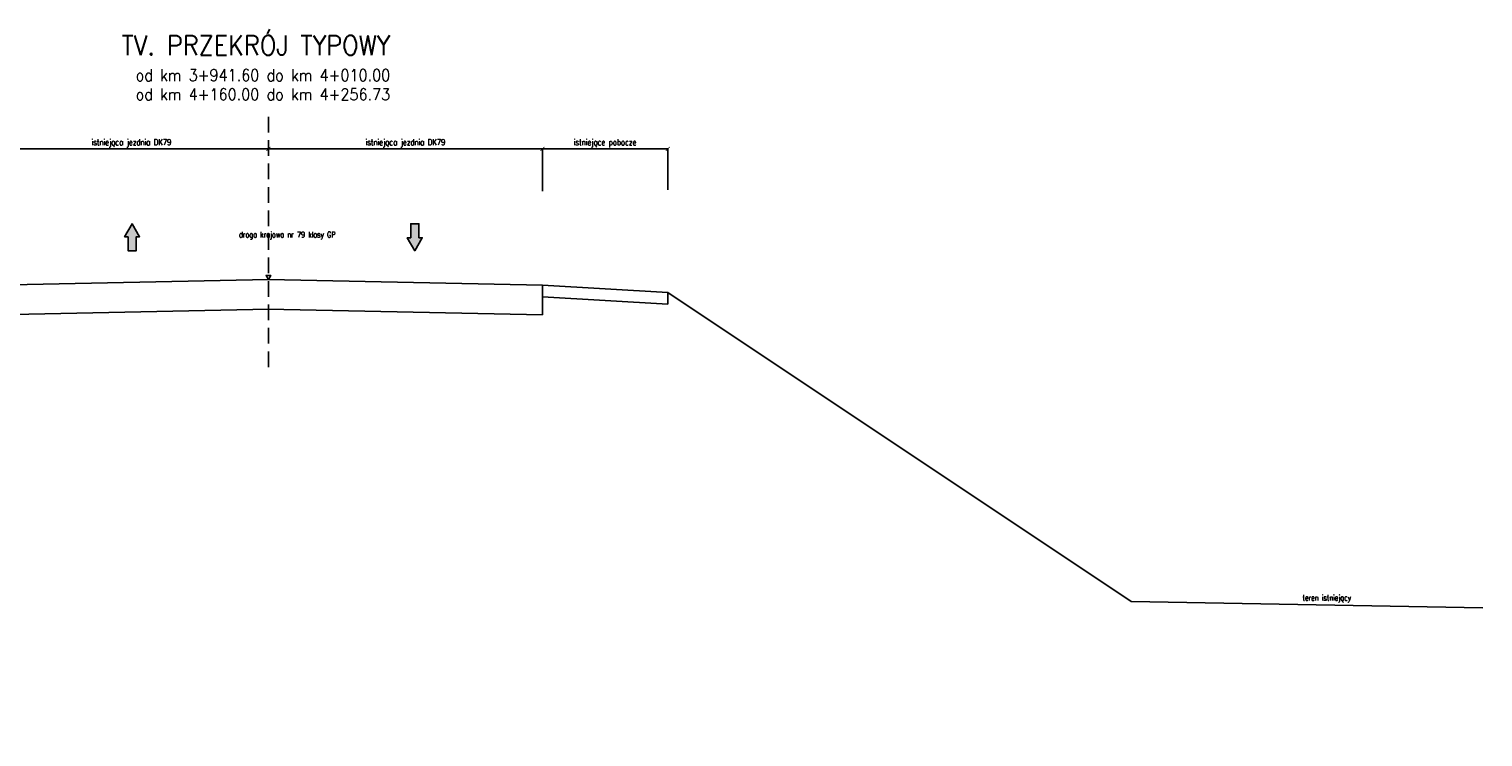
# Model space of a CAD drawing. Header units: metres. Extents: x 6562771 to 6588056, y 5578696 to 5581651.
# Tile 12 of 18: x 6571688 to 6573545, y 5580216 to 5581121. Entities that reach past the tile are written whole.
import ezdxf
from ezdxf.enums import TextEntityAlignment as Align

# ---------------------------------------------------------------- set-up
doc = ezdxf.new("R2010")
doc.units = ezdxf.units.M
doc.linetypes.add('DASHED', pattern=[0.75, 0.5, -0.25])
for name, color, linetype in [('pkonstr-0_50', 3, 'Continuous'), ('pkonstr-istn', 14, 'Continuous'), ('pkonstr-opisy', 2, 'Continuous'), ('pkonstr-wymiary', 1, 'Continuous')]:
    doc.layers.add(name, color=color, linetype=linetype)
doc.styles.add('Opisy', font='simplex.shx', dxfattribs={"width": 0.8})
doc.styles.add('wymiary', font='simplex.shx', dxfattribs={"width": 0.8})
doc.dimstyles.new('ddd$0', dxfattribs={"dimtxt": 8, "dimasz": 5, "dimexe": 0.5, "dimexo": 1, "dimgap": 2, "dimtad": 1, "dimdec": 0, "dimzin": 0, "dimdsep": 46, "dimtxsty": 'wymiary', "dimblk": 'ARCHTICK', "dimcen": 0, "dimclrd": 256, "dimclre": 256, "dimclrt": 256, "dimadec": 0, "dimazin": 0, "dimtfac": 1, "dimtdec": 0, "dimtmove": 1, "dimatfit": 3, "dimldrblk": 'DOT', "dimfxl": 1, "dimtolj": 1, "dimtzin": 0, "dimlwd": -1, "dimlwe": -1, "dimarcsym": 0})

# ---------------------------------------------------------------- blocks, each defined once
blk = doc.blocks.new('_ArchTick')
at = {"color": 0, "linetype": 'ByBlock', "const_width": 0.15}
blk.add_lwpolyline([(-0.5, -0.5), (0.5, 0.5)], dxfattribs=at)
blk = doc.blocks.new('*D181')
at = {"layer": 'Defpoints', "color": 0, "transparency": 16777216}
for p in [(6571994.1, 5580968.4), (6571994.1, 5580967.4), (6571644.1, 5580924.4)]:
    blk.add_point(p, dxfattribs=at)
at = {"layer": 'pkonstr-wymiary', "transparency": 16777216}
for p, q in [((6571644.1, 5580925.4), (6571644.1, 5580967.9)), ((6571644.1, 5580967.4), (6571994.1, 5580967.4)), ((6571994.1, 5580967.4), (6571994.1, 5580966.9))]:
    blk.add_line(p, q, dxfattribs=at)
at = {"layer": 'pkonstr-wymiary', "transparency": 16777216, "xscale": 5, "yscale": 5, "zscale": 5, "rotation": 180}
blk.add_blockref('_ArchTick', (6571644.1, 5580967.4), dxfattribs=at)
at = {"layer": 'pkonstr-wymiary', "transparency": 16777216, "xscale": 5, "yscale": 5, "zscale": 5}
blk.add_blockref('_ArchTick', (6571994.1, 5580967.4), dxfattribs=at)
at = {"layer": 'pkonstr-wymiary', "transparency": 16777216, "insert": (6571819.1, 5580974.7), "char_height": 8, "attachment_point": 5, "style": 'wymiary'}
blk.add_mtext('\\A1;istniejąca jezdnia DK79', dxfattribs=at)
blk = doc.blocks.new('_Dot')
at = {"color": 0, "linetype": 'ByBlock', "lineweight": -2}
blk.add_line((-0.5, 0), (-1, 0), dxfattribs=at)
at = {"color": 0, "linetype": 'ByBlock', "const_width": 0.5}
blk.add_lwpolyline([(-0.25, 0, 1), (0.25, 0, 1)], format="xyb", close=True, dxfattribs=at)
blk = doc.blocks.new('*D189')
at = {"layer": 'Defpoints', "color": 0, "transparency": 16777216}
for p in [(6571994.1, 5580968.4), (6571994.1, 5580967.4), (6572344.1, 5580924.4)]:
    blk.add_point(p, dxfattribs=at)
at = {"layer": 'pkonstr-wymiary', "transparency": 16777216}
for p, q in [((6571994.1, 5580967.4), (6571994.1, 5580966.9)), ((6572344.1, 5580967.4), (6571994.1, 5580967.4)), ((6572344.1, 5580925.4), (6572344.1, 5580967.9))]:
    blk.add_line(p, q, dxfattribs=at)
at = {"layer": 'pkonstr-wymiary', "transparency": 16777216, "xscale": 5, "yscale": 5, "zscale": 5, "rotation": 180}
blk.add_blockref('_ArchTick', (6571994.1, 5580967.4), dxfattribs=at)
at = {"layer": 'pkonstr-wymiary', "transparency": 16777216, "xscale": 5, "yscale": 5, "zscale": 5}
blk.add_blockref('_ArchTick', (6572344.1, 5580967.4), dxfattribs=at)
at = {"layer": 'pkonstr-wymiary', "transparency": 16777216, "insert": (6572169.1, 5580974.7), "char_height": 8, "attachment_point": 5, "style": 'wymiary'}
blk.add_mtext('\\A1;istniejąca jezdnia DK79', dxfattribs=at)
blk = doc.blocks.new('*D190')
at = {"layer": 'Defpoints', "color": 0, "transparency": 16777216}
for p in [(6572504.1, 5580967.4), (6572344.1, 5580912.3), (6572504.1, 5580914.1)]:
    blk.add_point(p, dxfattribs=at)
at = {"layer": 'pkonstr-wymiary', "transparency": 16777216}
for p, q in [((6572344.1, 5580913.3), (6572344.1, 5580967.9)), ((6572344.1, 5580967.4), (6572504.1, 5580967.4)), ((6572504.1, 5580915.1), (6572504.1, 5580967.9))]:
    blk.add_line(p, q, dxfattribs=at)
at = {"layer": 'pkonstr-wymiary', "transparency": 16777216, "xscale": 5, "yscale": 5, "zscale": 5, "rotation": 180}
blk.add_blockref('_ArchTick', (6572344.1, 5580967.4), dxfattribs=at)
at = {"layer": 'pkonstr-wymiary', "transparency": 16777216, "xscale": 5, "yscale": 5, "zscale": 5}
blk.add_blockref('_ArchTick', (6572504.1, 5580967.4), dxfattribs=at)
at = {"layer": 'pkonstr-wymiary', "transparency": 16777216, "insert": (6572424.1, 5580974.7), "char_height": 8, "attachment_point": 5, "style": 'wymiary'}
blk.add_mtext('\\A1;istniejące pobocze', dxfattribs=at)

msp = doc.modelspace()

# ---------------------------------------------------------------- hatches: boundary and pattern name
at = {"layer": 'pkonstr-0_50'}
for points in [[(6571814.8, 5580855.2), (6571814.8, 5580837.3), (6571825.2, 5580837.3), (6571825.2, 5580855.2), (6571829.6, 5580855.2), (6571820, 5580871.8), (6571810.4, 5580855.2)], [(6572175.8, 5580853.9), (6572175.8, 5580871.8), (6572186.2, 5580871.8), (6572186.2, 5580853.9), (6572190.6, 5580853.9), (6572181, 5580837.3), (6572171.4, 5580853.9)]]:
    msp.add_hatch(color=3, dxfattribs=at).paths.add_polyline_path(points)

# ---------------------------------------------------------------- linework, layer by layer
at = {"layer": 'pkonstr-0_50', "color": 3}
for points in [[(6571814.8, 5580855.2), (6571814.8, 5580837.3), (6571825.2, 5580837.3), (6571825.2, 5580855.2), (6571829.6, 5580855.2), (6571820, 5580871.8), (6571810.4, 5580855.2), (6571814.8, 5580855.2)], [(6572175.8, 5580853.9), (6572175.8, 5580871.8), (6572186.2, 5580871.8), (6572186.2, 5580853.9), (6572190.6, 5580853.9), (6572181, 5580837.3), (6572171.4, 5580853.9), (6572175.8, 5580853.9)]]:
    msp.add_lwpolyline(points, dxfattribs=at)
at = {"layer": 'pkonstr-istn'}
for p, q in [((6571994.8, 5580762.6), (6571644.1, 5580755.5)), ((6571993.3, 5580762.6), (6572344.1, 5580755.5))]:
    msp.add_line(p, q, dxfattribs=at)
at = {"layer": 'pkonstr-istn', "flags": 128}
for points in [[(6573545.4, 5580381.1), (6573096.1, 5580389.2), (6572504.1, 5580783.9), (6572344.1, 5580793.5), (6571994.1, 5580800.6), (6571644.1, 5580793.5), (6571501, 5580784.5), (6570801, 5580276.5), (6569739.3, 5580216)], [(6572344.1, 5580793.5), (6572344.1, 5580755.5)], [(6572344.1, 5580778.5), (6572504.1, 5580768.9)], [(6572504.1, 5580783.9), (6572504.1, 5580768.9)], [(6572344.1, 5580763.3), (6572344.1, 5580755.5)]]:
    msp.add_lwpolyline(points, dxfattribs=at)
at = {"layer": 'pkonstr-opisy'}
msp.add_lwpolyline([(6571994, 5580805.7), (6571997, 5580805.7), (6571994, 5580800.6), (6571991.1, 5580805.7)], close=True, dxfattribs=at)
at = {"layer": 'pkonstr-wymiary', "linetype": 'DASHED', "ltscale": 40}
msp.add_lwpolyline([(6571994.1, 5581008.6), (6571994.1, 5580680.9)], dxfattribs=at)

# ---------------------------------------------------------------- texts
at = {"layer": 'pkonstr-opisy', "color": 4, "style": 'Opisy', "width": 0.9}
msp.add_text('TV. PRZEKRÓJ TYPOWY', height=25, rotation=360, dxfattribs=at).set_placement((6571978.2, 5581079.7), align=Align.BOTTOM_CENTER)
at = {"layer": 'pkonstr-opisy', "linetype": 'Continuous', "style": 'Opisy', "width": 0.9}
for s, p in [('od km 3+941.60 do km 4+010.00', (6571824.5, 5581054.2)), ('od km 4+160.00 do km 4+256.73', (6571824.5, 5581029.7))]:
    msp.add_text(s, height=15, rotation=360, dxfattribs=at).set_placement(p)
at = {"layer": 'pkonstr-opisy', "style": 'Opisy', "width": 0.8}
msp.add_text('droga krajowa nr 79 klasy GP', height=7.5, dxfattribs=at).set_placement((6572079.7, 5580851.9), align=Align.BOTTOM_RIGHT)
msp.add_text('teren istniejący', height=7.5, rotation=0, dxfattribs=at).set_placement((6573314.9, 5580390.2))

# ---------------------------------------------------------------- dimensions: what is measured, and where the dimension line sits
at = {"layer": 'pkonstr-wymiary'}
for base, p1, p2, text, picture, middle in [((6571994.1, 5580967.4), (6571644.1, 5580924.4), (6571994.1, 5580968.4), 'istniejąca jezdnia DK79', '*D181', (6571819.1, 5580974.7)), ((6572504.1, 5580967.4), (6572344.1, 5580912.3), (6572504.1, 5580914.1), 'istniejące pobocze', '*D190', (6572424.1, 5580974.7))]:
    dim = msp.add_linear_dim(base=base, p1=p1, p2=p2, text=text, dimstyle='ddd$0', dxfattribs=at)
    dim.commit()
    dim.dimension.update_dxf_attribs({"geometry": picture, "text_midpoint": middle})
dim = msp.add_linear_dim(base=(6571994.1, 5580967.4), p1=(6572344.1, 5580924.4), p2=(6571994.1, 5580968.4), angle=180, text='istniejąca jezdnia DK79', dimstyle='ddd$0', dxfattribs=at)
dim.commit()
dim.dimension.update_dxf_attribs({"geometry": '*D189', "text_midpoint": (6572169.1, 5580974.7)})

doc.saveas('drawing.dxf')
